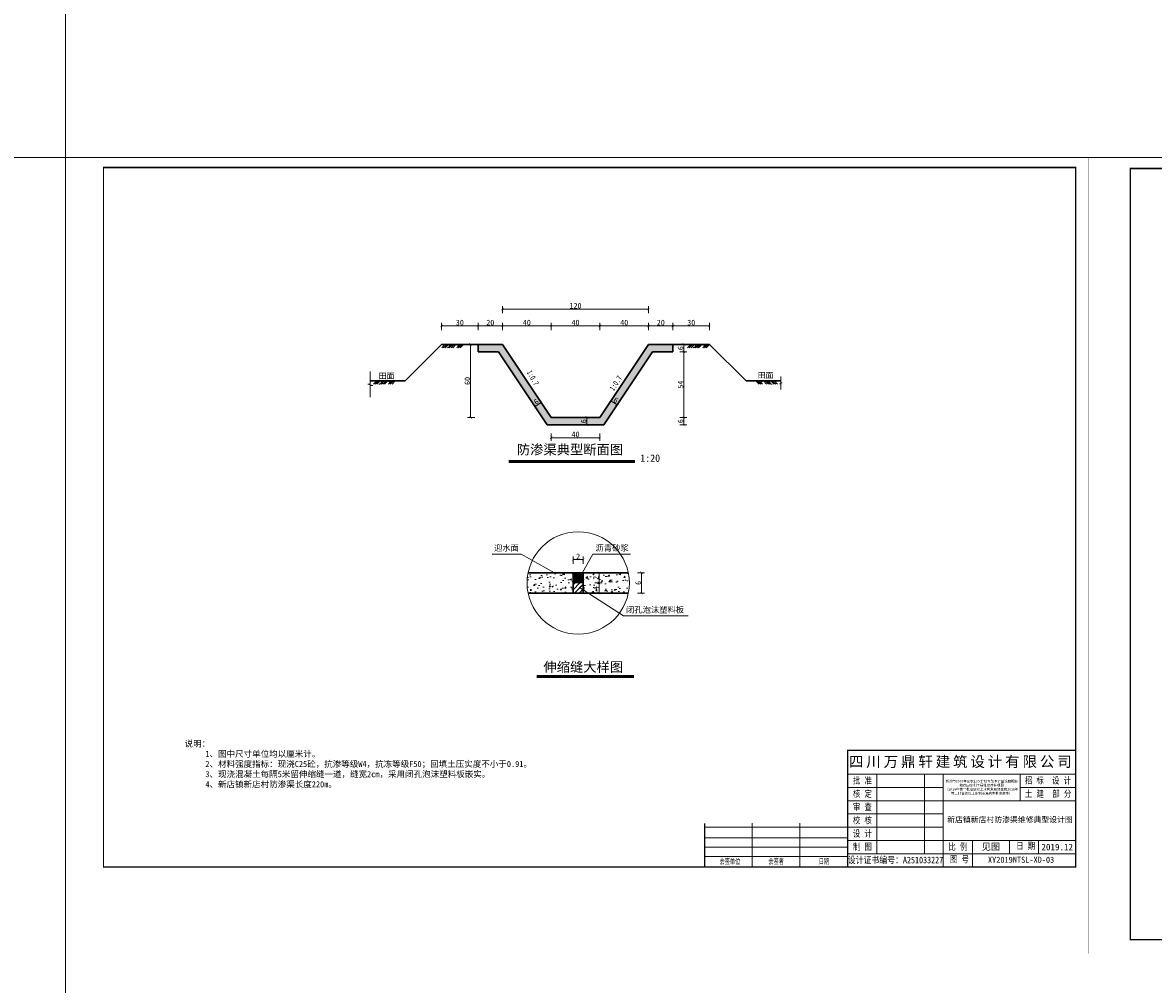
# Model space of a CAD drawing. Extents: x 36231 to 595326, y 3059 to 3871788.
# Tile 130 of 143: x 584145 to 584609, y 3869958 to 3870353. Entities that reach past the tile are written whole.
import ezdxf

# ---------------------------------------------------------------- set-up
doc = ezdxf.new("R2010")
doc.units = 0
doc.header["$PDMODE"] = 32
doc.header["$PDSIZE"] = 0.2
doc.layers.get('0').update_dxf_attribs({"linetype": 'CONTINUOUS'})
doc.layers.get('Defpoints').update_dxf_attribs({"linetype": 'CONTINUOUS'})
for name, color, linetype, lineweight in [('0.09标注线', 3, 'CONTINUOUS', 9), ('0.13填充', 8, 'CONTINUOUS', 9), ('0.13文字', 3, 'CONTINUOUS', 13), ('000粗线', 7, 'CONTINUOUS', 40), ('图框１', 5, 'CONTINUOUS', 60), ('文字', 7, 'CONTINUOUS', 15), ('文字层', 7, 'CONTINUOUS', 15), ('细实线', 3, 'CONTINUOUS', 20), ('细线', 7, 'CONTINUOUS', 15), ('轮廓线', 1, 'CONTINUOUS', 30)]:
    doc.layers.add(name, color=color, linetype=linetype, lineweight=lineweight)
doc.layers.add('Layer1', color=7, linetype='CONTINUOUS')
doc.styles.add('-仿宋_GB2312', font='仿宋_GB2312_0.ttf')
doc.styles.add('HZDX', font='txt')
doc.styles.add('LYJFS', font='times.ttf', dxfattribs={"width": 0.7})
doc.styles.get("Standard").update_dxf_attribs({"font": 'rs.shx', "bigfont": 'hztxt.shx'})
doc.styles.add('图框', font='仿宋_GB2312_0.ttf', dxfattribs={"width": 0.8})
doc.dimstyles.get("Standard").update_dxf_attribs({"dimtxt": 0.18, "dimasz": 0.18, "dimexe": 0.18, "dimexo": 0.0625, "dimgap": 0.09, "dimtad": 0, "dimtih": 1, "dimtoh": 1, "dimdec": 0, "dimlfac": 2, "dimzin": 0, "dimdsep": 46, "dimtxsty": 'Standard', "dimcen": 0.09, "dimadec": 0, "dimazin": 0, "dimtfac": 1, "dimtdec": 0, "dimtofl": 0, "dimtmove": 0, "dimatfit": 3, "dimfxl": 1, "dimtolj": 1, "dimtzin": 0, "dimarcsym": 0})
doc.dimstyles.new('zzzz STANDARD', dxfattribs={"dimtxt": 2.3, "dimasz": 1, "dimexe": 1.25, "dimexo": 1.5, "dimgap": 0.2, "dimtad": 1, "dimdec": 0, "dimlfac": 10, "dimzin": 0, "dimdsep": 46, "dimtxsty": '-仿宋_GB2312', "dimblk": 'ARCHTICK', "dimcen": 0.09, "dimadec": 0, "dimazin": 0, "dimtfac": 1, "dimtdec": 0, "dimtix": 1, "dimtmove": 2, "dimatfit": 3, "dimfxl": 1.7, "dimfxlon": 1, "dimtolj": 1, "dimtzin": 0, "dimlwd": 9, "dimlwe": 9, "dimarcsym": 0})

# ---------------------------------------------------------------- blocks, each defined once
blk = doc.blocks.new('eesz')
at = {"layer": '图框１', "color": 7, "const_width": 0.467}
blk.add_lwpolyline([(25244.5, -497.6), (25244.5, -1980.6), (27344.5, -1980.6), (27344.5, -497.6)], close=True, dxfattribs=at)
blk.add_lwpolyline([(25244.5, -497.6), (25244.5, -1980.6), (27344.5, -1980.6), (27344.5, -497.6)], close=True, dxfattribs=at)
at = {"layer": '图框１', "color": 5, "const_width": 0.467}
blk.add_lwpolyline([(25244.5, -497.6), (25244.5, -1980.6), (27344.5, -1980.6), (27344.5, -497.6)], close=True, dxfattribs=at)
at = {"layer": '图框１', "color": 7}
blk.add_lwpolyline([(25322.3, -518.3, 3.11, 3.11, 0), (27318.5, -518.3, 2.59, 2.59, 0), (27318.5, -1954.6, 2.59, 2.59, 0), (25322.3, -1954.6, 2.59, 2.59, 0)], format="xyseb", close=True, dxfattribs=at)
blk.add_lwpolyline([(25322.3, -518.3, 3.11, 3.11, 0), (27318.5, -518.3, 2.59, 2.59, 0), (27318.5, -1954.6, 2.59, 2.59, 0), (25322.3, -1954.6, 2.59, 2.59, 0)], format="xyseb", close=True, dxfattribs=at)
at = {"layer": '图框１', "color": 5}
blk.add_lwpolyline([(25322.3, -518.3, 3.11, 3.11, 0), (27318.5, -518.3, 2.59, 2.59, 0), (27318.5, -1954.6, 2.59, 2.59, 0), (25322.3, -1954.6, 2.59, 2.59, 0)], format="xyseb", close=True, dxfattribs=at)
at = {"layer": '细线', "color": 7}
for p, q in [((26850.3, -1715.1), (27318.5, -1715.1)), ((26850.3, -1764.1), (27318.5, -1764.1)), ((26910.2, -1764.1), (26910.2, -1927.4)), ((27008.2, -1764.1), (27008.2, -1927.4)), ((27046.3, -1764.1), (27046.3, -1954.6)), ((27204.2, -1764.1), (27204.2, -1818.5)), ((26850.3, -1791.3), (27046.3, -1791.3)), ((27204.2, -1791.3), (27318.5, -1791.3)), ((26850.3, -1818.5), (27318.5, -1818.5)), ((26850.3, -1845.7), (27046.3, -1845.7)), ((26556.3, -1873), (26850.3, -1873)), ((26654.3, -1864.8), (26654.3, -1954.6)), ((26752.3, -1864.8), (26752.3, -1954.6)), ((26850.3, -1873), (27046.3, -1873)), ((26556.3, -1894.7), (26850.3, -1894.7)), ((26850.3, -1900.2), (27318.5, -1900.2)), ((27106.2, -1900.2), (27106.2, -1954.6)), ((27182.4, -1900.2), (27182.4, -1927.4)), ((27242.3, -1900.2), (27242.3, -1927.4)), ((26556.3, -1913.8), (26850.3, -1913.8)), ((26556.3, -1932.9), (26850.3, -1932.9)), ((26850.3, -1927.4), (27318.5, -1927.4))]:
    blk.add_line(p, q, dxfattribs=at)
at = {"layer": '细线', "color": 7, "const_width": 2.72}
for points in [[(27318.5, -1715.1), (26850.3, -1715.1), (26850.3, -1954.6)], [(26556.3, -1864.8), (26556.3, -1954.6)]]:
    blk.add_lwpolyline(points, dxfattribs=at)
at = {"layer": '文字', "color": 7, "line_spacing_factor": 0.5, "style": '-仿宋_GB2312'}
for s, insert, char_height, width, attachment_point in [('{\\fSimSun|b0|i0|c134|p2;\\T1.2;\\C256;四川万鼎轩建筑设计有限公司}', (27084.4, -1739.6), 21.778, 468.222, 5), ('{\\W0.8;批 准}', (26880.3, -1777.7), 13.611, 59.889, 5), ('{\\W0.8;招 标  设 计}', (27261.3, -1777.7), 13.611, 114.153, 5), ('{\\W0.8;核 定}', (26880.3, -1804.9), 13.611, 59.889, 5), ('{\\W0.8;土 建  部 分}', (27261.7, -1804.9), 13.611, 114.902, 5), ('{\\W0.8;审 查}', (26880.3, -1832.1), 13.611, 59.889, 5), ('{\\W0.8;校 核}', (26880.3, -1859.4), 13.611, 59.889, 5), ('{\\W0.8;设 计}', (26880.3, -1886.6), 13.611, 59.889, 5), ('{\\W0.8;日 期}', (27196.2, -1904.4), 13.611, 54.508, 1), ('{\\W0.8;制 图}', (26880.3, -1913.8), 13.611, 59.889, 5), ('{\\W0.8;比 例}', (27076.3, -1913.8), 13.611, 59.889, 5), ('见图', (27144.3, -1913.8), 13.61, 76.222, 5), ('2019.12', (27280.4, -1913.8), 13.61, 76.222, 5), ('{\\W0.7; 会签单位}', (26605.3, -1943.7), 10.889, 98, 5), ('{\\W0.7;会签者}', (26703.3, -1943.7), 10.889, 98, 5), ('{\\W0.7;日期}', (26801.3, -1943.7), 10.89, 98, 5), ('{\\W0.85;设计证书编号：A251033227}', (26948.3, -1941), 13.611, 196, 5), ('{\\W0.8;图 号}', (27060.1, -1931.7), 13.611, 54.508, 1)]:
    blk.add_mtext(s, dxfattribs=dict(at, insert=insert, char_height=char_height, width=width, attachment_point=attachment_point))
at = {"layer": '文字', "color": 7, "insert": (27125.3, -1791.3), "char_height": 5, "width": 157.889, "attachment_point": 5, "style": '-仿宋_GB2312'}
blk.add_mtext('新沂市2019年度农业水价综合改革计量设施配套\\P和农田水利工程维修养护项目\\P（2019年第二批省级以上水利发展资金和2018年\\P第二批省级以上水利发展资金剩余资金）', dxfattribs=at)
blk = doc.blocks.new('tk')
at = {"layer": '图框１', "color": 7, "const_width": 0.0933}
blk.add_lwpolyline([(0, 296.59), (0, 0), (420, 0), (420, 296.59)], close=True, dxfattribs=at)
blk.add_lwpolyline([(0, 296.59), (0, 0), (420, 0), (420, 296.59)], close=True, dxfattribs=at)
at = {"layer": '图框１', "color": 5, "const_width": 0.0933}
blk.add_lwpolyline([(0, 296.59), (0, 0), (420, 0), (420, 296.59)], close=True, dxfattribs=at)
at = {"layer": '图框１', "color": 7}
blk.add_lwpolyline([(15.56, 292.44, 0.622, 0.622, 0), (414.81, 292.44, 0.519, 0.519, 0), (414.81, 5.19, 0.519, 0.519, 0), (15.56, 5.19, 0.519, 0.519, 0)], format="xyseb", close=True, dxfattribs=at)
blk.add_lwpolyline([(15.56, 292.44, 0.622, 0.622, 0), (414.81, 292.44, 0.519, 0.519, 0), (414.81, 5.19, 0.519, 0.519, 0), (15.56, 5.19, 0.519, 0.519, 0)], format="xyseb", close=True, dxfattribs=at)
at = {"layer": '图框１', "color": 5}
blk.add_lwpolyline([(15.56, 292.44, 0.622, 0.622, 0), (414.81, 292.44, 0.519, 0.519, 0), (414.81, 5.19, 0.519, 0.519, 0), (15.56, 5.19, 0.519, 0.519, 0)], format="xyseb", close=True, dxfattribs=at)
at = {"layer": '细线', "color": 7}
for p, q in [((321.17, 53.1), (414.81, 53.1)), ((321.17, 43.3), (414.81, 43.3)), ((333.15, 43.3), (333.15, 10.63)), ((352.75, 43.3), (352.75, 10.63)), ((360.37, 43.3), (360.37, 5.19)), ((391.95, 43.3), (391.95, 32.41)), ((321.17, 37.85), (360.37, 37.85)), ((391.95, 37.85), (414.81, 37.85)), ((321.17, 32.41), (414.81, 32.41)), ((321.17, 26.96), (360.37, 26.96)), ((262.37, 21.52), (321.17, 21.52)), ((281.97, 23.15), (281.97, 5.19)), ((301.57, 23.15), (301.57, 5.19)), ((321.17, 21.52), (360.37, 21.52)), ((262.37, 17.16), (321.17, 17.16)), ((262.37, 13.35), (321.17, 13.35)), ((321.17, 16.07), (414.81, 16.07)), ((372.35, 16.07), (372.35, 5.19)), ((387.59, 16.07), (387.59, 10.63)), ((399.57, 16.07), (399.57, 10.63)), ((262.37, 9.54), (321.17, 9.54)), ((321.17, 10.63), (414.81, 10.63))]:
    blk.add_line(p, q, dxfattribs=at)
at = {"layer": '细线', "color": 7, "const_width": 0.544}
for points in [[(414.81, 53.1), (321.17, 53.1), (321.17, 5.19)], [(262.37, 23.15), (262.37, 5.19)]]:
    blk.add_lwpolyline(points, dxfattribs=at)
at = {"layer": '文字', "color": 7, "line_spacing_factor": 0.5, "style": '-仿宋_GB2312'}
for s, insert, char_height, width, attachment_point in [('{\\fSimSun|b0|i0|c134|p2;\\T1.2;\\C256;四川万鼎轩建筑设计有限公司}', (367.99, 48.2), 4.3556, 93.6444, 5), ('{\\W0.8;批 准}', (327.16, 40.57), 2.7222, 11.9778, 5), ('{\\W0.8;招  标  设 计}', (403.36, 40.57), 2.7222, 22.8306, 5), ('新沂市2019年度农业水价综合改革计量设施配套\\P\\P和农田水利工程维修养护项目\\P\\P（2019年第二批省级以上水利发展资金和2018年\\P\\P第二批省级以上水利发展资金剩余资金）', (376.16, 37.85), 1, 31.5778, 5), ('{\\W0.8;核 定}', (327.16, 35.13), 2.7222, 11.9778, 5), ('{\\W0.8;土  建  部 分}', (403.38, 35.12), 2.7222, 22.8667, 5), ('{\\W0.8;审 查}', (327.16, 29.69), 2.7222, 11.9778, 5), ('{\\W0.8;校 核}', (327.16, 24.24), 2.7222, 11.9778, 5), ('{\\W0.8;设 计}', (327.16, 18.8), 2.7222, 11.9778, 5), ('{\\W0.8;制 图}', (327.16, 13.35), 2.7222, 11.9778, 5), ('{\\W0.8;比 例}', (366.36, 13.35), 2.7222, 11.9778, 5), ('见图', (379.75, 13.49), 2.722, 15.2444, 5), ('{\\W0.8;日 期}', (390.35, 15.22), 2.7222, 10.9015, 1), ('2019.12', (407.19, 13.35), 2.722, 15.2444, 5), ('{\\W0.7; 会签单位}', (272.17, 7.36), 2.1778, 19.6, 5), ('{\\W0.7;会签者}', (291.77, 7.36), 2.1778, 19.6, 5), ('{\\W0.7;日期}', (311.37, 7.36), 2.178, 19.6, 5), ('{\\W0.85;设计证书编号：A251033227}', (340.77, 8.02), 2.7222, 39.2, 5), ('{\\W0.8;图 号}', (363.12, 9.78), 2.7222, 10.9015, 1)]:
    blk.add_mtext(s, dxfattribs=dict(at, insert=insert, char_height=char_height, width=width, attachment_point=attachment_point))
blk = doc.blocks.new('_ARCHTICK')
at = {"color": 0, "linetype": 'ByBlock', "const_width": 0.15}
blk.add_lwpolyline([(-0.5, -0.5), (0.5, 0.5)], dxfattribs=at)
blk = doc.blocks.new('*D1317')
at = {"layer": '0.13填充', "color": 0, "lineweight": 9}
for p, q in [((584414.78, 3870221.07), (584417.73, 3870221.07)), ((584416.48, 3870221.07), (584416.48, 3870218.07)), ((584414.78, 3870218.07), (584417.73, 3870218.07))]:
    blk.add_line(p, q, dxfattribs=at)
at = {"layer": 'Defpoints', "color": 0, "lineweight": 13}
for p in [(584412.01, 3870221.07), (584412.01, 3870218.07), (584416.48, 3870218.07)]:
    blk.add_point(p, dxfattribs=at)
at = {"layer": '0.13填充', "color": 0, "lineweight": 9}
for p, rotation in [((584416.48, 3870221.07), 90), ((584416.48, 3870218.07), 270)]:
    blk.add_blockref('_ARCHTICK', p, dxfattribs=dict(at, rotation=rotation))
at = {"layer": '0.13填充', "color": 0, "lineweight": 13, "insert": (584415.13, 3870219.57), "char_height": 2.3, "attachment_point": 5, "rotation": 90, "style": '-仿宋_GB2312'}
blk.add_mtext('\\A1;6', dxfattribs=at)
blk = doc.blocks.new('*D1318')
at = {"layer": '0.13填充', "color": 0, "lineweight": 9}
for p, q in [((584414.78, 3870218.07), (584417.73, 3870218.07)), ((584416.48, 3870218.07), (584416.48, 3870191.07)), ((584414.78, 3870191.07), (584417.73, 3870191.07))]:
    blk.add_line(p, q, dxfattribs=at)
at = {"layer": 'Defpoints', "color": 0, "lineweight": 13}
for p in [(584412.01, 3870218.07), (584382.01, 3870191.07), (584416.48, 3870191.07)]:
    blk.add_point(p, dxfattribs=at)
at = {"layer": '0.13填充', "color": 0, "lineweight": 9}
for p, rotation in [((584416.48, 3870218.07), 90), ((584416.48, 3870191.07), 270)]:
    blk.add_blockref('_ARCHTICK', p, dxfattribs=dict(at, rotation=rotation))
at = {"layer": '0.13填充', "color": 0, "lineweight": 13, "insert": (584415.13, 3870204.57), "char_height": 2.3, "attachment_point": 5, "rotation": 90, "style": '-仿宋_GB2312'}
blk.add_mtext('\\A1;54', dxfattribs=at)
blk = doc.blocks.new('*D1319')
at = {"layer": '0.13填充', "color": 0, "lineweight": 9}
for p, q in [((584414.78, 3870191.07), (584417.73, 3870191.07)), ((584414.78, 3870188.07), (584417.73, 3870188.07)), ((584416.48, 3870191.07), (584416.48, 3870188.07))]:
    blk.add_line(p, q, dxfattribs=at)
at = {"layer": 'Defpoints', "color": 0, "lineweight": 13}
for p in [(584382.01, 3870191.07), (584383.61, 3870188.07), (584416.48, 3870188.07)]:
    blk.add_point(p, dxfattribs=at)
at = {"layer": '0.13填充', "color": 0, "lineweight": 9}
for p, rotation in [((584416.48, 3870191.07), 90), ((584416.48, 3870188.07), 270)]:
    blk.add_blockref('_ARCHTICK', p, dxfattribs=dict(at, rotation=rotation))
at = {"layer": '0.13填充', "color": 0, "lineweight": 13, "insert": (584415.13, 3870189.57), "char_height": 2.3, "attachment_point": 5, "rotation": 90, "style": '-仿宋_GB2312'}
blk.add_mtext('\\A1;6', dxfattribs=at)
blk = doc.blocks.new('*D1323')
at = {"layer": '0.13填充', "color": 0, "lineweight": 9}
for p, q in [((584330.51, 3870221.07), (584327.69, 3870221.07)), ((584328.94, 3870221.07), (584328.94, 3870191.07)), ((584330.64, 3870191.07), (584327.69, 3870191.07))]:
    blk.add_line(p, q, dxfattribs=at)
at = {"layer": 'Defpoints', "color": 0, "lineweight": 13}
for p in [(584332.01, 3870221.07), (584328.94, 3870191.07), (584362.01, 3870191.07)]:
    blk.add_point(p, dxfattribs=at)
at = {"layer": '0.13填充', "color": 0, "lineweight": 9}
for p, rotation in [((584328.94, 3870221.07), 90), ((584328.94, 3870191.07), 270)]:
    blk.add_blockref('_ARCHTICK', p, dxfattribs=dict(at, rotation=rotation))
at = {"layer": '0.13填充', "color": 0, "lineweight": 13, "insert": (584327.59, 3870206.07), "char_height": 2.3, "attachment_point": 5, "rotation": 90, "style": '-仿宋_GB2312'}
blk.add_mtext('\\A1;60', dxfattribs=at)
blk = doc.blocks.new('*D1324')
at = {"layer": '0.13填充', "color": 0, "lineweight": 9}
for p, q in [((584385.61, 3870196.48), (584387.25, 3870198.93)), ((584386.55, 3870197.89), (584389.05, 3870196.23)), ((584388.11, 3870194.81), (584389.74, 3870197.27))]:
    blk.add_line(p, q, dxfattribs=at)
at = {"layer": 'Defpoints', "color": 0, "lineweight": 13}
for p in [(584389.05, 3870196.23), (584382.01, 3870191.07), (584384.5, 3870189.4)]:
    blk.add_point(p, dxfattribs=at)
at = {"layer": '0.13填充', "color": 0, "lineweight": 9}
for p, rotation in [((584386.55, 3870197.89), 146.3099324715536), ((584389.05, 3870196.23), 326.3099324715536)]:
    blk.add_blockref('_ARCHTICK', p, dxfattribs=dict(at, rotation=rotation))
at = {"layer": '0.13填充', "color": 0, "lineweight": 13, "insert": (584388.55, 3870198.18), "char_height": 2.3, "attachment_point": 5, "rotation": 326.3099, "style": '-仿宋_GB2312'}
blk.add_mtext('\\A1;6', dxfattribs=at)
blk = doc.blocks.new('*D1325')
at = {"layer": '0.13填充', "color": 0, "lineweight": 9}
for p, q in [((584356.33, 3870194.18), (584354.69, 3870196.63)), ((584357.88, 3870197.26), (584355.38, 3870195.59)), ((584358.82, 3870195.84), (584357.19, 3870198.3))]:
    blk.add_line(p, q, dxfattribs=at)
at = {"layer": 'Defpoints', "color": 0, "lineweight": 13}
for p in [(584355.38, 3870195.59), (584359.51, 3870189.4), (584362.01, 3870191.07)]:
    blk.add_point(p, dxfattribs=at)
at = {"layer": '0.13填充', "color": 0, "lineweight": 9}
for p, rotation in [((584355.38, 3870195.59), 213.6900675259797), ((584357.88, 3870197.26), 33.69006752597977)]:
    blk.add_blockref('_ARCHTICK', p, dxfattribs=dict(at, rotation=rotation))
at = {"layer": '0.13填充', "color": 0, "lineweight": 13, "insert": (584355.88, 3870197.55), "char_height": 2.3, "attachment_point": 5, "rotation": 33.6901, "style": '-仿宋_GB2312'}
blk.add_mtext('\\A1;6', dxfattribs=at)
blk = doc.blocks.new('*D1326')
at = {"layer": '0.13填充', "color": 0, "lineweight": 9}
for p, q in [((584317.01, 3870226.99), (584317.01, 3870229.94)), ((584332.01, 3870228.69), (584317.01, 3870228.69)), ((584332.01, 3870226.99), (584332.01, 3870229.94))]:
    blk.add_line(p, q, dxfattribs=at)
at = {"layer": 'Defpoints', "color": 0, "lineweight": 13}
for p in [(584317.01, 3870228.69), (584317.01, 3870221.07), (584332.01, 3870221.07)]:
    blk.add_point(p, dxfattribs=at)
at = {"layer": '0.13填充', "color": 0, "lineweight": 9, "rotation": 180}
blk.add_blockref('_ARCHTICK', (584317.01, 3870228.69), dxfattribs=at)
at = {"layer": '0.13填充', "color": 0, "lineweight": 9}
blk.add_blockref('_ARCHTICK', (584332.01, 3870228.69), dxfattribs=at)
at = {"layer": '0.13填充', "color": 0, "lineweight": 13, "insert": (584324.51, 3870230.04), "char_height": 2.3, "attachment_point": 5, "style": '-仿宋_GB2312'}
blk.add_mtext('\\A1;30', dxfattribs=at)
blk = doc.blocks.new('*D1328')
at = {"layer": '0.13填充', "color": 0, "lineweight": 9}
for p, q in [((584378.37, 3870191.07), (584375.42, 3870191.07)), ((584378.37, 3870188.07), (584375.42, 3870188.07)), ((584376.67, 3870191.07), (584376.67, 3870188.07))]:
    blk.add_line(p, q, dxfattribs=at)
at = {"layer": 'Defpoints', "color": 0, "lineweight": 13}
for p in [(584376.67, 3870188.07), (584382.01, 3870191.07), (584382.01, 3870188.07)]:
    blk.add_point(p, dxfattribs=at)
at = {"layer": '0.13填充', "color": 0, "lineweight": 9}
for p, rotation in [((584376.67, 3870191.07), 90), ((584376.67, 3870188.07), 270)]:
    blk.add_blockref('_ARCHTICK', p, dxfattribs=dict(at, rotation=rotation))
at = {"layer": '0.13填充', "color": 0, "lineweight": 13, "insert": (584375.32, 3870189.57), "char_height": 2.3, "attachment_point": 5, "rotation": 90, "style": '-仿宋_GB2312'}
blk.add_mtext('\\A1;6', dxfattribs=at)
blk = doc.blocks.new('*D1312')
at = {"layer": '0.13文字', "color": 0, "linetype": 'Continuous', "lineweight": 9}
for p, q in [((584379.94, 3870127.33), (584382.89, 3870127.33)), ((584381.64, 3870127.33), (584381.64, 3870123.13)), ((584379.94, 3870123.13), (584382.89, 3870123.13))]:
    blk.add_line(p, q, dxfattribs=at)
at = {"layer": 'Defpoints', "color": 0, "linetype": 'Continuous', "lineweight": 13}
for p in [(584375.2, 3870127.33), (584375.2, 3870123.13), (584381.64, 3870123.13)]:
    blk.add_point(p, dxfattribs=at)
at = {"layer": '0.13文字', "color": 0, "linetype": 'Continuous', "lineweight": 9}
for p, rotation in [((584381.64, 3870127.33), 90), ((584381.64, 3870123.13), 270)]:
    blk.add_blockref('_ARCHTICK', p, dxfattribs=dict(at, rotation=rotation))
at = {"layer": '0.13文字', "color": 0, "linetype": 'Continuous', "lineweight": 13, "insert": (584380.29, 3870125.23), "char_height": 2.3, "attachment_point": 5, "rotation": 90, "style": '-仿宋_GB2312'}
blk.add_mtext('\\A1;2', dxfattribs=at)
blk = doc.blocks.new('*D1313')
at = {"layer": '0.13文字', "color": 0, "linetype": 'Continuous', "lineweight": 9}
for p, q in [((584379.94, 3870123.13), (584382.89, 3870123.13)), ((584381.64, 3870123.13), (584381.64, 3870118.93)), ((584379.94, 3870118.93), (584382.89, 3870118.93))]:
    blk.add_line(p, q, dxfattribs=at)
at = {"layer": 'Defpoints', "color": 0, "linetype": 'Continuous', "lineweight": 13}
for p in [(584375.2, 3870123.13), (584375.2, 3870118.93), (584381.64, 3870118.93)]:
    blk.add_point(p, dxfattribs=at)
at = {"layer": '0.13文字', "color": 0, "linetype": 'Continuous', "lineweight": 9}
for p, rotation in [((584381.64, 3870123.13), 90), ((584381.64, 3870118.93), 270)]:
    blk.add_blockref('_ARCHTICK', p, dxfattribs=dict(at, rotation=rotation))
at = {"layer": '0.13文字', "color": 0, "linetype": 'Continuous', "lineweight": 13, "insert": (584380.29, 3870121.03), "char_height": 2.3, "attachment_point": 5, "rotation": 90, "style": '-仿宋_GB2312'}
blk.add_mtext('\\A1;4', dxfattribs=at)
blk = doc.blocks.new('*D1314')
at = {"layer": '0.13文字', "color": 0, "linetype": 'Continuous', "lineweight": 9}
for p, q in [((584397.38, 3870127.33), (584400.33, 3870127.33)), ((584399.08, 3870127.33), (584399.08, 3870118.93)), ((584397.38, 3870118.93), (584400.33, 3870118.93))]:
    blk.add_line(p, q, dxfattribs=at)
at = {"layer": 'Defpoints', "color": 0, "linetype": 'Continuous', "lineweight": 13}
for p in [(584393.67, 3870127.33), (584393.67, 3870118.93), (584399.08, 3870118.93)]:
    blk.add_point(p, dxfattribs=at)
at = {"layer": '0.13文字', "color": 0, "linetype": 'Continuous', "lineweight": 9}
for p, rotation in [((584399.08, 3870127.33), 90), ((584399.08, 3870118.93), 270)]:
    blk.add_blockref('_ARCHTICK', p, dxfattribs=dict(at, rotation=rotation))
at = {"layer": '0.13文字', "color": 0, "linetype": 'Continuous', "lineweight": 13, "insert": (584397.73, 3870123.13), "char_height": 2.3, "attachment_point": 5, "rotation": 90, "style": '-仿宋_GB2312'}
blk.add_mtext('\\A1;6', dxfattribs=at)

msp = doc.modelspace()

# ---------------------------------------------------------------- hatches: boundary and pattern name
at = {"layer": '0.09标注线', "lineweight": 13}
h = msp.add_hatch(dxfattribs=at)
h.set_pattern_fill('AR-CONC', color=256, scale=0.02, style=0)
h.set_pattern_definition([(50, (568320.221, 3870493.3217), (3.6436934, -0.3187817), [0.381, -4.191]), (355, (568320.221, 3870493.3217), (-0.7048565, 3.8211329), [0.3048, -3.3528]), (100.451, (568320.5245, 3870493.295), (2.93885, 3.50233376), [0.3238, -3.5618]), (46.1842, (568320.221, 3870494.3377), (5.4215808, -0.8408466), [0.5715, -6.2865]), (96.6356, (568320.6727, 3870494.2677), (4.7480847, 4.9485111), [0.4857, -5.3427]), (351.184, (568320.221, 3870494.338), (4.7480921, 4.9485024), [0.4572, -5.0292]), (21, (568320.729, 3870494.0837), (3.0322976, -2.04531037), [0.381, -4.191]), (326, (568320.729, 3870494.0837), (1.2360406, 3.6837593), [0.3048, -3.3528]), (71.4514, (568320.9816, 3870493.9133), (4.2683298, 1.63845715), [0.3238, -3.5618]), (37.5, (568320.2209, 3870493.3217), (0.06177207, 1.69110078), [0, -3.31216, 0, -3.4036, 0, -3.3655]), (7.5, (568320.2209, 3870493.3217), (1.33639325, 2.0036115), [0, -1.94056, 0, -3.23596, 0, -1.2827]), (327.5, (568319.088, 3870493.3217), (2.7118119, -0.11457488), [0, -1.27, 0, -3.9624, 0, -5.2578]), (317.5, (568318.58, 3870493.3217), (2.96258363, 0.50852982), [0, -1.651, 0, -2.63144, 0, -3.7338])])
h.paths.add_polyline_path([(584403.61, 3870218.07), (584412.01, 3870218.07), (584412.01, 3870221.07), (584402.01, 3870221.07), (584382.01, 3870191.07), (584377.01, 3870191.07), (584372.01, 3870191.07), (584362.01, 3870191.07), (584342.01, 3870221.07), (584332.01, 3870221.07), (584332.01, 3870218.07), (584340.4, 3870218.07), (584360.4, 3870188.07), (584383.61, 3870188.07)])
at = {"layer": '0.09标注线', "linetype": 'Continuous', "lineweight": 13}
h = msp.add_hatch(dxfattribs=at)
h.set_pattern_fill('JIS_LC_20', scale=0.07, style=0)
h.set_pattern_definition([(45, (575037.876, 3869989.8011), (-0.9899495, 0.9899495), []), (45, (575037.904, 3869989.8011), (-0.9899495, 0.9899495), [])])
h.paths.add_polyline_path([(584375.2, 3870123.13), (584371, 3870123.13), (584371, 3870118.93), (584375.2, 3870118.93)])
at = {"layer": '0.13填充'}
h = msp.add_hatch(color=7, dxfattribs=at)
edge = h.paths.add_edge_path()
edge.add_ellipse((584320.51, 3870221.21), major_axis=(0, -0.733), ratio=0.964264, start_angle=280.8773, end_angle=439.1227)
edge.add_line((584321.21, 3870221.07), (584319.82, 3870221.07))
h = msp.add_hatch(color=7, dxfattribs=at)
edge = h.paths.add_edge_path()
edge.add_ellipse((584323.62, 3870221.21), major_axis=(0, -0.733), ratio=0.964264, start_angle=280.8773, end_angle=439.1227)
edge.add_line((584324.32, 3870221.07), (584322.93, 3870221.07))
h = msp.add_hatch(color=7, dxfattribs=at)
edge = h.paths.add_edge_path()
edge.add_ellipse((584421.49, 3870221.21), major_axis=(0, -0.733), ratio=0.964264, start_angle=280.8773, end_angle=439.1227)
edge.add_line((584422.18, 3870221.07), (584420.79, 3870221.07))
h = msp.add_hatch(color=7, dxfattribs=at)
edge = h.paths.add_edge_path()
edge.add_ellipse((584424.6, 3870221.21), major_axis=(0, -0.733), ratio=0.964264, start_angle=280.8773, end_angle=439.1227)
edge.add_line((584425.29, 3870221.07), (584423.9, 3870221.07))
at = {"layer": '0.13填充', "lineweight": 13}
h = msp.add_hatch(color=7, dxfattribs=at)
edge = h.paths.add_edge_path()
edge.add_ellipse((584292.48, 3870206.21), major_axis=(0, -0.733), ratio=0.964264, start_angle=280.8773, end_angle=439.1227)
edge.add_line((584293.17, 3870206.07), (584291.79, 3870206.07))
h = msp.add_hatch(color=7, dxfattribs=at)
edge = h.paths.add_edge_path()
edge.add_ellipse((584295.59, 3870206.21), major_axis=(0, -0.733), ratio=0.964264, start_angle=280.8773, end_angle=439.1227)
edge.add_line((584296.28, 3870206.07), (584294.9, 3870206.07))
h = msp.add_hatch(color=7, dxfattribs=at)
edge = h.paths.add_edge_path()
edge.add_ellipse((584448.42, 3870206.21), major_axis=(0, -0.733), ratio=0.964264, start_angle=-79.1227, end_angle=79.1227, ccw=False)
edge.add_line((584447.73, 3870206.07), (584449.12, 3870206.07))
h = msp.add_hatch(color=7, dxfattribs=at)
edge = h.paths.add_edge_path()
edge.add_ellipse((584451.53, 3870206.21), major_axis=(0, -0.733), ratio=0.964264, start_angle=-79.1227, end_angle=79.1227, ccw=False)
edge.add_line((584450.84, 3870206.07), (584452.23, 3870206.07))
at = {"layer": '0.13文字', "linetype": 'Continuous', "lineweight": 13}
h = msp.add_hatch(dxfattribs=at)
h.set_pattern_fill('水泥砂浆', style=0)
h.set_pattern_definition([(0, (584370.99804, 3870123.1306), (0, 0.70563), [0.10916, -0.298234]), (0, (584371.20174, 3870123.076), (0, 0.70563), [0.10916, -0.298234]), (30, (584370.9035, 3870123.07603), (0.814791, 0.70563), [0.10916, -1.3021]), (150, (584371.20174, 3870123.07603), (-1.629582, 0.70563), [0.10916, -1.3021]), (0, (584370.99804, 3870123.4834), (0, 0.70563), [0, -0.3])])
h.paths.add_polyline_path([(584375.2, 3870127.33), (584371, 3870127.33), (584371, 3870123.13), (584375.2, 3870123.13)])
at = {"layer": '细实线'}
h = msp.add_hatch(dxfattribs=at)
h.set_pattern_fill('AR-CONC', scale=0.035, style=0)
h.set_pattern_definition([(50, (575037.876, 3869989.801), (6.3764634, -0.557868), [0.66675, -7.33425]), (355, (575037.876, 3869989.801), (-1.233499, 6.6869825), [0.5334, -5.8674]), (100.451, (575038.4074, 3869989.7546), (5.1429876, 6.129084), [0.56665, -6.23315]), (46.1842, (575037.876, 3869991.579), (9.4877664, -1.4714815), [1.000125, -11.001375]), (96.6356, (575038.667, 3869991.456), (8.309148, 8.659894), [0.849975, -9.349725]), (351.184, (575037.876, 3869991.579), (8.309161, 8.659879), [0.8001, -8.8011]), (21, (575038.765, 3869991.1346), (5.3065208, -3.5792931), [0.66675, -7.33425]), (326, (575038.765, 3869991.1346), (2.163071, 6.446579), [0.5334, -5.8674]), (71.4514, (575039.207, 3869990.836), (7.469577, 2.8673), [0.56665, -6.23315]), (37.5, (575037.876, 3869989.801), (0.1081011, 2.95942636), [0, -5.79628, 0, -5.9563, 0, -5.889625]), (7.5, (575037.876, 3869989.801), (2.3386882, 3.5063201), [0, -3.39598, 0, -5.66293, 0, -2.244725]), (327.5, (575035.8936, 3869989.801), (4.74567083, -0.20050604), [0, -2.2225, 0, -6.9342, 0, -9.20115]), (317.5, (575035.0046, 3869989.801), (5.1845213, 0.8899272), [0, -2.88925, 0, -4.60502, 0, -6.53415])])
h.paths.add_polyline_path([(584371, 3870118.93), (584371, 3870127.33), (584352.52, 3870127.33, 0.050382), (584352.1, 3870123.13, 0.050382), (584352.52, 3870118.93)])
h.paths.add_polyline_path([(584393.67, 3870118.93, 0.050382), (584394.1, 3870123.13, 0.050382), (584393.67, 3870127.33), (584375.2, 3870127.33), (584375.2, 3870118.93)])

# ---------------------------------------------------------------- linework, layer by layer
at = {"layer": '0.09标注线', "color": 7, "lineweight": 9}
for p, q in [((584349.71, 3870134.96), (584337.82, 3870134.96)), ((584394.58, 3870134.96), (584379.17, 3870134.96)), ((584418.21, 3870109.56), (584391.71, 3870109.56))]:
    msp.add_line(p, q, dxfattribs=at)
at = {"layer": '0.09标注线', "color": 7, "linetype": 'Continuous', "lineweight": 13}
for p, q in [((584349.71, 3870134.96), (584363.33, 3870127.33)), ((584379.17, 3870134.96), (584373.61, 3870125.27)), ((584375.2, 3870123.13), (584371, 3870123.13)), ((584391.71, 3870109.56), (584373.61, 3870121.25))]:
    msp.add_line(p, q, dxfattribs=at)
at = {"layer": '0.13填充', "color": 0, "lineweight": 30}
for p, q in [((584332.01, 3870221.07), (584317.01, 3870221.07)), ((584362.01, 3870191.07), (584342.01, 3870221.07)), ((584382.01, 3870191.07), (584402.01, 3870221.07)), ((584412.01, 3870221.07), (584427.01, 3870221.07)), ((584360.4, 3870188.07), (584340.4, 3870218.07)), ((584383.61, 3870188.07), (584403.61, 3870218.07)), ((584360.4, 3870188.07), (584383.61, 3870188.07)), ((584372.01, 3870191.07), (584362.01, 3870191.07)), ((584377.01, 3870191.07), (584372.01, 3870191.07)), ((584382.01, 3870191.07), (584377.01, 3870191.07))]:
    msp.add_line(p, q, dxfattribs=at)
at = {"layer": '0.13填充', "color": 7, "lineweight": 40, "ltscale": 0.005}
for p, q in [((584344.63, 3870173.19), (584396.4, 3870173.19)), ((584356.17, 3870084.84, -24.8), (584396, 3870084.84, -24.8))]:
    msp.add_line(p, q, dxfattribs=at)
at = {"layer": '0.13填充', "color": 7, "ltscale": 0.005}
for p, q in [((584344.63, 3870172.64), (584396.37, 3870172.64)), ((584356.17, 3870084.29, -24.8), (584396, 3870084.29, -24.8))]:
    msp.add_line(p, q, dxfattribs=at)
at = {"layer": '0.13文字', "lineweight": 13}
for p, q in [((584162.6, 3867306.78), (584162.6, 3871152.48)), ((590756.67, 3870297.88), (583664.28, 3870297.88))]:
    msp.add_line(p, q, dxfattribs=at)
at = {"layer": '000粗线', "lineweight": 30}
for p, q in [((584302.01, 3870206.07), (584317.01, 3870221.07)), ((584442.01, 3870206.07), (584427.01, 3870221.07)), ((584302.01, 3870206.07), (584287.71, 3870206.07)), ((584442.01, 3870206.07), (584456.3, 3870206.07))]:
    msp.add_line(p, q, dxfattribs=at)
at = {"layer": 'Layer1', "color": 0, "lineweight": 30}
for p, q in [((584342.01, 3870221.07), (584332.01, 3870221.07)), ((584332.01, 3870221.07), (584332.01, 3870218.07)), ((584402.01, 3870221.07), (584412.01, 3870221.07)), ((584412.01, 3870221.07), (584412.01, 3870218.07)), ((584340.4, 3870218.07), (584332.01, 3870218.07)), ((584403.61, 3870218.07), (584412.01, 3870218.07))]:
    msp.add_line(p, q, dxfattribs=at)
at = {"layer": '细实线', "color": 7, "ltscale": 5}
for p, q in [((584318.4, 3870221.07), (584317.05, 3870219.73)), ((584319.1, 3870221.07), (584317.76, 3870219.73)), ((584319.81, 3870221.07), (584318.47, 3870219.73)), ((584321.51, 3870221.07), (584320.16, 3870219.73)), ((584322.21, 3870221.07), (584320.87, 3870219.73)), ((584322.92, 3870221.07), (584321.58, 3870219.73)), ((584324.62, 3870221.07), (584323.27, 3870219.73)), ((584325.32, 3870221.07), (584323.98, 3870219.73)), ((584326.03, 3870221.07), (584324.69, 3870219.73)), ((584419.37, 3870221.07), (584418.03, 3870219.73)), ((584420.08, 3870221.07), (584418.73, 3870219.73)), ((584420.79, 3870221.07), (584419.44, 3870219.73)), ((584422.48, 3870221.07), (584421.14, 3870219.73)), ((584423.19, 3870221.07), (584421.84, 3870219.73)), ((584423.9, 3870221.07), (584422.55, 3870219.73)), ((584425.59, 3870221.07), (584424.25, 3870219.73)), ((584426.3, 3870221.07), (584424.95, 3870219.73)), ((584427.01, 3870221.07), (584425.66, 3870219.73))]:
    msp.add_line(p, q, dxfattribs=at)
at = {"layer": '细实线', "color": 7, "lineweight": 13, "ltscale": 5}
for p, q in [((584290.36, 3870206.07), (584289.02, 3870204.73)), ((584291.07, 3870206.07), (584289.73, 3870204.73)), ((584291.78, 3870206.07), (584290.44, 3870204.73)), ((584293.47, 3870206.07), (584292.13, 3870204.73)), ((584294.18, 3870206.07), (584292.84, 3870204.73)), ((584294.89, 3870206.07), (584293.55, 3870204.73)), ((584296.58, 3870206.07), (584295.24, 3870204.73)), ((584297.29, 3870206.07), (584295.95, 3870204.73)), ((584298, 3870206.07), (584296.66, 3870204.73)), ((584446.01, 3870206.07), (584447.35, 3870204.73)), ((584446.72, 3870206.07), (584448.06, 3870204.73)), ((584447.43, 3870206.07), (584448.77, 3870204.73)), ((584449.12, 3870206.07), (584450.46, 3870204.73)), ((584449.83, 3870206.07), (584451.17, 3870204.73)), ((584450.54, 3870206.07), (584451.88, 3870204.73)), ((584452.23, 3870206.07), (584453.57, 3870204.73)), ((584452.94, 3870206.07), (584454.28, 3870204.73)), ((584453.65, 3870206.07), (584454.99, 3870204.73))]:
    msp.add_line(p, q, dxfattribs=at)
at = {"layer": '细实线', "color": 7, "lineweight": 15}
msp.add_circle((584373.1, 3870123.13), 21, dxfattribs=at)
at = {"layer": '细实线', "color": 7, "lineweight": 20, "ltscale": 5, "start_tangent": (-0.999064, 0.043251), "end_tangent": (-0.999506, -0.031436)}
for points in [[(584320.48, 3870220.48), (584320.18, 3870220.36), (584320.11, 3870220.23), (584320.07, 3870220.06), (584319.93, 3870219.9), (584319.74, 3870219.8), (584319.31, 3870219.73)], [(584421.46, 3870220.48), (584421.15, 3870220.36), (584421.08, 3870220.23), (584421.04, 3870220.06), (584420.91, 3870219.9), (584420.71, 3870219.8), (584420.29, 3870219.73)]]:
    msp.add_spline(points, degree=3, dxfattribs=at)
at = {"layer": '细实线', "color": 7, "lineweight": 13, "ltscale": 5}
for points, start_tangent, end_tangent in [([(584292.45, 3870205.48), (584292.15, 3870205.36), (584292.07, 3870205.23), (584292.03, 3870205.06), (584291.9, 3870204.9), (584291.7, 3870204.8), (584291.28, 3870204.73)], (-0.999064, 0.043251), (-0.999506, -0.031436)), ([(584451.56, 3870205.48), (584451.86, 3870205.36), (584451.94, 3870205.23), (584451.98, 3870205.06), (584452.11, 3870204.9), (584452.31, 3870204.8), (584452.73, 3870204.73)], (0.999064, 0.043251), (0.999506, -0.031436))]:
    msp.add_spline(points, degree=3, dxfattribs=dict(at, start_tangent=start_tangent, end_tangent=end_tangent))
at = {"layer": '细线', "color": 7, "lineweight": 9}
for p, q in [((584287.71, 3870209.95), (584287.71, 3870205.74)), ((584287.71, 3870206.4), (584287.71, 3870204.74)), ((584455.8, 3870204.95), (584456.8, 3870205.24)), ((584456.3, 3870207.85), (584456.3, 3870205.74)), ((584456.3, 3870206.07), (584456.3, 3870205.24)), ((584456.8, 3870205.24), (584456.3, 3870205.24)), ((584286.71, 3870204.74), (584287.71, 3870204.74)), ((584288.72, 3870204.17), (584286.71, 3870204.74)), ((584287.71, 3870204.17), (584287.71, 3870199.37)), ((584287.71, 3870204.17), (584288.72, 3870204.17)), ((584456.3, 3870204.95), (584455.8, 3870204.95)), ((584456.3, 3870204.95), (584456.3, 3870202.55))]:
    msp.add_line(p, q, dxfattribs=at)
at = {"layer": '轮廓线', "color": 7, "lineweight": 30}
for p, q in [((584352.52, 3870127.33), (584393.67, 3870127.33)), ((584371, 3870127.33), (584371, 3870118.93)), ((584375.2, 3870127.33), (584375.2, 3870118.93)), ((584352.52, 3870118.93), (584393.67, 3870118.93))]:
    msp.add_line(p, q, dxfattribs=at)
at = {"layer": '轮廓线', "color": 7}
msp.add_line((584371, 3870127.33), (584375.2, 3870127.33), dxfattribs=at)

# ---------------------------------------------------------------- block references
at = {"xscale": 1.102500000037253, "yscale": 1.102500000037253, "zscale": 1.1025}
msp.add_blockref('tk', (584582.6, 3869970.88), dxfattribs=at)
at = {"layer": '文字层', "xscale": 0.1999999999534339, "yscale": 0.2000000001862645, "zscale": 0.2}
msp.add_blockref('eesz', (579113.71, 3870397.4), dxfattribs=at)

# ---------------------------------------------------------------- texts
at = {"color": 7, "style": '图框'}
msp.add_text('新店镇新店村防渗渠维修典型设计图', height=2.3, dxfattribs=at).set_placement((584524.62, 3870024.78))
at = {"layer": '0.09标注线', "color": 7, "style": '-仿宋_GB2312'}
for p in [(584291.19, 3870206.95), (584446.82, 3870207.27)]:
    msp.add_text('田面', height=2.3, dxfattribs=at).set_placement(p)
at = {"layer": '0.09标注线', "color": 7, "char_height": 2.432, "attachment_point": 1, "style": '-仿宋_GB2312'}
for s, insert, width in [('迎水面', (584338.54, 3870138.7, 24.82), 35.982), ('沥青砂浆', (584380.21, 3870138.7, 24.82), 35.982), ('闭孔泡沫塑料板', (584392.75, 3870113.3, 24.82), 51.4623)]:
    msp.add_mtext(s, dxfattribs=dict(at, insert=insert, width=width))
at = {"layer": '0.13文字', "color": 0, "linetype": 'Continuous', "lineweight": 13, "insert": (584541.35, 3870010.7), "char_height": 2.5, "width": 66.6611, "attachment_point": 1, "style": 'LYJFS'}
msp.add_mtext('{\\fFangSong_GB2312|b0|i0|c134|p49;\\W1;XY2019NTSL-XD-03}', dxfattribs=at)
at = {"layer": 'Layer1', "linetype": 'ByBlock', "lineweight": -3, "style": 'HZDX', "width": 0.7}
for rotation, p in [(299.3709, (584351.89, 3870209.66)), (57.1492, (584387.68, 3870201.78))]:
    msp.add_text('1:0.7', height=2.3, rotation=rotation, dxfattribs=at).set_placement(p)
at = {"layer": '文字', "color": 7, "attachment_point": 1, "style": '-仿宋_GB2312'}
for s, insert, char_height, width in [('{\\fFangSong|b0|i0|c134|p49;\\C256; 防渗渠典型断面图}', (584345.18, 3870179.9), 4, 86.6851), ('1:20', (584398.57, 3870175.88), 3, 10.2895), ('{\\C256;伸缩缝大样图}', (584358.82, 3870090.64, -24.8), 4, 86.6851), ('说明：\\P     1、图中尺寸单位均以厘米计。\\P     2、材料强度指标：现浇C25砼，抗渗等级W4，抗冻等级F50；回填土压实度不小于0.91。\\P     3、现浇混凝土每隔5米留伸缩缝一道，缝宽2cm，采用闭孔泡沫塑料板嵌实。\\P{\\C256;     4、新店镇新店村防渗渠长度220m。}', (584211.5, 3870058.36), 2.5, 208.3817)]:
    msp.add_mtext(s, dxfattribs=dict(at, insert=insert, char_height=char_height, width=width))

# ---------------------------------------------------------------- dimensions: what is measured, and where the dimension line sits
at = {"layer": '0.13填充', "color": 3, "lineweight": 13}
for base, p1, p2, override in [((584402.01, 3870235.59), (584342.01, 3870221.07), (584402.01, 3870221.07), {"dimtxt": 2.3, "dimasz": 1, "dimexe": 1.25, "dimexo": 1.5, "dimgap": 0.2, "dimtad": 1, "dimtih": 0, "dimtoh": 0, "dimtxsty": '-仿宋_GB2312', "dimblk": 'ARCHTICK', "dimtix": 1, "dimtofl": 1, "dimtmove": 2, "dimfxl": 1.7, "dimfxlon": 1, "dimlwd": 9, "dimlwe": 9}), ((584342.01, 3870228.69), (584332.01, 3870221.07), (584342.01, 3870221.07), {"dimtxt": 2.3, "dimasz": 1, "dimexe": 1.25, "dimexo": 1.5, "dimgap": 0.2, "dimtad": 1, "dimtih": 0, "dimtoh": 0, "dimdec": 0, "dimlfac": 2, "dimtxsty": '-仿宋_GB2312', "dimblk": 'ARCHTICK', "dimtdec": 0, "dimtix": 1, "dimtofl": 1, "dimtmove": 2, "dimfxl": 1.7, "dimfxlon": 1, "dimlwd": 9, "dimlwe": 9}), ((584362.01, 3870228.69), (584342.01, 3870221.07), (584362.01, 3870191.07), {"dimtxt": 2.3, "dimasz": 1, "dimexe": 1.25, "dimexo": 1.5, "dimgap": 0.2, "dimtad": 1, "dimtih": 0, "dimtoh": 0, "dimtxsty": '-仿宋_GB2312', "dimblk": 'ARCHTICK', "dimtix": 1, "dimtofl": 1, "dimtmove": 2, "dimfxl": 1.7, "dimfxlon": 1, "dimlwd": 9, "dimlwe": 9}), ((584382.01, 3870228.69), (584362.01, 3870191.07), (584382.01, 3870191.07), {"dimtxt": 2.3, "dimasz": 1, "dimexe": 1.25, "dimexo": 1.5, "dimgap": 0.2, "dimtad": 1, "dimtih": 0, "dimtoh": 0, "dimtxsty": '-仿宋_GB2312', "dimblk": 'ARCHTICK', "dimtix": 1, "dimtofl": 1, "dimtmove": 2, "dimfxl": 1.7, "dimfxlon": 1, "dimlwd": 9, "dimlwe": 9}), ((584402.01, 3870228.69), (584382.01, 3870191.07), (584402.01, 3870221.07), {"dimtxt": 2.3, "dimasz": 1, "dimexe": 1.25, "dimexo": 1.5, "dimgap": 0.2, "dimtad": 1, "dimtih": 0, "dimtoh": 0, "dimtxsty": '-仿宋_GB2312', "dimblk": 'ARCHTICK', "dimtix": 1, "dimtofl": 1, "dimtmove": 2, "dimfxl": 1.7, "dimfxlon": 1, "dimlwd": 9, "dimlwe": 9}), ((584412.01, 3870228.69), (584402.01, 3870221.07), (584412.01, 3870221.07), {"dimtxt": 2.3, "dimasz": 1, "dimexe": 1.25, "dimexo": 1.5, "dimgap": 0.2, "dimtad": 1, "dimtih": 0, "dimtoh": 0, "dimdec": 0, "dimlfac": 2, "dimtxsty": '-仿宋_GB2312', "dimblk": 'ARCHTICK', "dimtdec": 0, "dimtix": 1, "dimtofl": 1, "dimtmove": 2, "dimfxl": 1.7, "dimfxlon": 1, "dimlwd": 9, "dimlwe": 9}), ((584427.01, 3870228.69), (584412.01, 3870221.07), (584427.01, 3870221.07), {"dimtxt": 2.3, "dimasz": 1, "dimexe": 1.25, "dimexo": 1.5, "dimgap": 0.2, "dimtad": 1, "dimtih": 0, "dimtoh": 0, "dimtxsty": '-仿宋_GB2312', "dimblk": 'ARCHTICK', "dimtix": 1, "dimtofl": 1, "dimtmove": 2, "dimfxl": 1.7, "dimfxlon": 1, "dimlwd": 9, "dimlwe": 9}), ((584382.01, 3870182.77), (584362.01, 3870191.07), (584382.01, 3870191.07), {"dimtxt": 2.3, "dimasz": 1, "dimexe": 1.25, "dimexo": 1.5, "dimgap": 0.2, "dimtad": 1, "dimtih": 0, "dimtoh": 0, "dimtxsty": '-仿宋_GB2312', "dimblk": 'ARCHTICK', "dimtix": 1, "dimtofl": 1, "dimtmove": 2, "dimfxl": 1.7, "dimfxlon": 1, "dimlwd": 9, "dimlwe": 9})]:
    msp.add_linear_dim(base=base, p1=p1, p2=p2, dimstyle='Standard', override=override, dxfattribs=at).render()
dim = msp.add_linear_dim(base=(584317.01, 3870228.69), p1=(584332.01, 3870221.07), p2=(584317.01, 3870221.07), dimstyle='Standard', override={"dimtxt": 2.3, "dimasz": 1, "dimexe": 1.25, "dimexo": 1.5, "dimgap": 0.2, "dimtad": 1, "dimtih": 0, "dimtoh": 0, "dimtxsty": '-仿宋_GB2312', "dimblk": 'ARCHTICK', "dimtix": 1, "dimtofl": 1, "dimtmove": 2, "dimfxl": 1.7, "dimfxlon": 1, "dimlwd": 9, "dimlwe": 9}, dxfattribs=at)
dim.commit()
dim.dimension.update_dxf_attribs({"geometry": '*D1326', "text_midpoint": (584324.51, 3870230.04)})
for base, p1, p2, picture, middle in [((584328.94, 3870191.07), (584332.01, 3870221.07), (584362.01, 3870191.07), '*D1323', (584327.59, 3870206.07)), ((584416.48, 3870218.07), (584412.01, 3870221.07), (584412.01, 3870218.07), '*D1317', (584415.13, 3870219.57)), ((584416.48, 3870191.07), (584412.01, 3870218.07), (584382.01, 3870191.07), '*D1318', (584415.13, 3870204.57)), ((584376.67, 3870188.07), (584382.01, 3870191.07), (584382.01, 3870188.07), '*D1328', (584375.32, 3870189.57)), ((584416.48, 3870188.07), (584382.01, 3870191.07), (584383.61, 3870188.07), '*D1319', (584415.13, 3870189.57))]:
    dim = msp.add_linear_dim(base=base, p1=p1, p2=p2, angle=90, dimstyle='Standard', override={"dimtxt": 2.3, "dimasz": 1, "dimexe": 1.25, "dimexo": 1.5, "dimgap": 0.2, "dimtad": 1, "dimtih": 0, "dimtoh": 0, "dimtxsty": '-仿宋_GB2312', "dimblk": 'ARCHTICK', "dimtix": 1, "dimtofl": 1, "dimtmove": 2, "dimfxl": 1.7, "dimfxlon": 1, "dimlwd": 9, "dimlwe": 9}, dxfattribs=at)
    dim.commit()
    dim.dimension.update_dxf_attribs({"geometry": picture, "text_midpoint": middle})
for p1, p2, distance, picture, middle in [((584362.01, 3870191.07), (584359.51, 3870189.4), -7.44, '*D1325', (584355.88, 3870197.55)), ((584382.01, 3870191.07), (584384.5, 3870189.4), 8.2, '*D1324', (584388.55, 3870198.18))]:
    dim = msp.add_aligned_dim(p1=p1, p2=p2, distance=distance, dimstyle='Standard', override={"dimtxt": 2.3, "dimasz": 1, "dimexe": 1.25, "dimexo": 1.5, "dimgap": 0.2, "dimtad": 1, "dimtih": 0, "dimtoh": 0, "dimtxsty": '-仿宋_GB2312', "dimblk": 'ARCHTICK', "dimtix": 1, "dimtofl": 1, "dimtmove": 2, "dimfxl": 1.7, "dimfxlon": 1, "dimlwd": 9, "dimlwe": 9}, dxfattribs=at)
    dim.commit()
    dim.dimension.update_dxf_attribs({"geometry": picture, "text_midpoint": middle})
at = {"layer": '0.13文字', "color": 7, "linetype": 'Continuous', "lineweight": 13}
msp.add_linear_dim(base=(584375.2, 3870132.7), p1=(584371, 3870127.33), p2=(584375.2, 3870127.33), text='2', dimstyle='zzzz STANDARD', dxfattribs=at).render()
for base, p1, p2, text, picture, middle in [((584381.64, 3870123.13), (584375.2, 3870127.33), (584375.2, 3870123.13), '2', '*D1312', (584380.29, 3870125.23)), ((584399.08, 3870118.93), (584393.67, 3870127.33), (584393.67, 3870118.93), '6', '*D1314', (584397.73, 3870123.13)), ((584381.64, 3870118.93), (584375.2, 3870123.13), (584375.2, 3870118.93), '4', '*D1313', (584380.29, 3870121.03))]:
    dim = msp.add_linear_dim(base=base, p1=p1, p2=p2, angle=90, text=text, dimstyle='zzzz STANDARD', dxfattribs=at)
    dim.commit()
    dim.dimension.update_dxf_attribs({"geometry": picture, "text_midpoint": middle})

doc.saveas('drawing.dxf')
